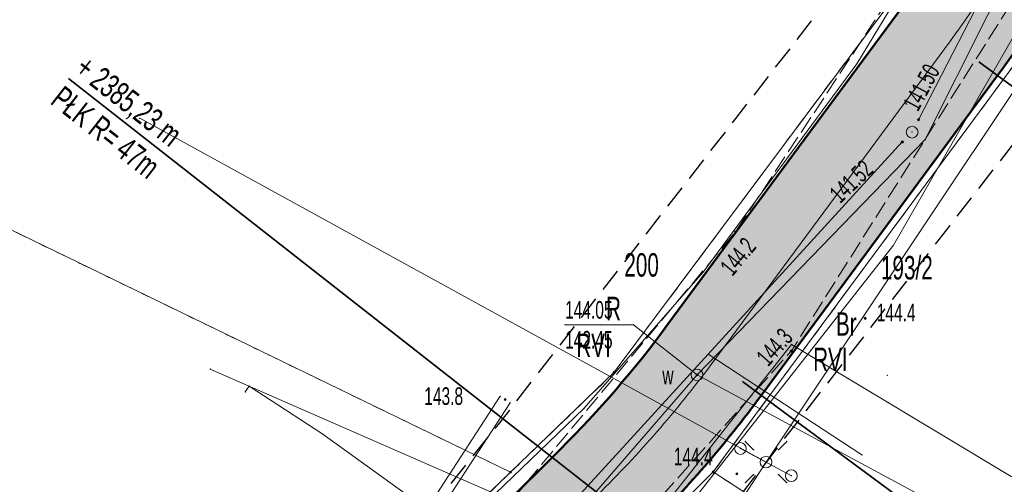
# Model space of a CAD drawing. Extents: x 6456700 to 6518119, y 5963420 to 5980059.
# Tile 175 of 256: x 6512301 to 6512343, y 5966052 to 5966072. Entities that reach past the tile are written whole.
import ezdxf
from ezdxf.enums import TextEntityAlignment as Align

# ---------------------------------------------------------------- set-up
doc = ezdxf.new("R2010")
doc.units = 0
doc.header["$MEASUREMENT"] = 0
for name, pattern in [('L_0_03', [1, 0.5, -0.5]), ('L_0_04', [1.5, 1, -0.5]), ('L_0_52', [1, 0.75, -0.25])]:
    doc.linetypes.add(name, pattern=pattern)
doc.layers.get('0').update_dxf_attribs({"color": 2, "linetype": 'CONTINUOUS', "lineweight": 5})
for name, color, linetype, lineweight in [('18mm Kreska ciągła', 7, 'CONTINUOUS', 18), ('203_punkt_graniczny', 7, 'CONTINUOUS', 18), ('209_oznaczenie_konturu_klasyfikacyjnego', 96, 'CONTINUOUS', 18), ('210_oznaczenie_konturu_uzytku_gruntowego', 96, 'CONTINUOUS', 18), ('211_numer_dzialki_ewidencyjnej', 7, 'CONTINUOUS', 18), ('218_kontur_uzytku_gruntowego', 96, 'L_0_03', 18), ('219_dzialka_ewidencyjna', 7, 'CONTINUOUS', 18), ('35mm Ciągła', 7, 'CONTINUOUS', 35), ('50mm Kreska ciągła', 7, 'CONTINUOUS', 50), ('9mm Kreska ciągła', 252, 'CONTINUOUS', 9), ('jezdnia', 7, 'CONTINUOUS', 18), ('komora_podziemna', 7, 'CONTINUOUS', 18), ('komora_podziemna_Atr17', 7, 'CONTINUOUS', 18), ('latarnia', 7, 'CONTINUOUS', 18), ('ogrodzenie_trwale', 7, 'CONTINUOUS', 18), ('pikieta_naturalna', 7, 'CONTINUOUS', 18), ('pikieta_naturalna_Atr2', 7, 'CONTINUOUS', 18), ('przewod_elektroenergetyczny_niskiego_napiecia', 7, 'CONTINUOUS', 18), ('przewod_elektroenergetyczny_podziemny', 7, 'CONTINUOUS', 18), ('przewod_kanalizacyjny', 7, 'CONTINUOUS', 18), ('przewod_telekomunikacyjny_podziemny', 7, 'CONTINUOUS', 18), ('przewod_wodociagowy', 7, 'CONTINUOUS', 18), ('rzedna', 7, 'CONTINUOUS', 18), ('rzedna_Atr2', 7, 'CONTINUOUS', 18), ('rzedna_Atr3', 7, 'CONTINUOUS', 18), ('sciana_oporowa__linia_', 7, 'CONTINUOUS', 18), ('slup_przewodow_napowietrznych', 7, 'CONTINUOUS', 18), ('studnia_kanalizacyjna', 7, 'CONTINUOUS', 18), ('Zakres', 7, 'CONTINUOUS', 18)]:
    doc.layers.add(name, color=color, linetype=linetype, lineweight=lineweight)
doc.styles.get("Standard").update_dxf_attribs({"font": 'txt', "width": 0.75})
doc.styles.add('Znaczniki', font='GOTHIC.TTF', dxfattribs={"width": 0.7})

# ---------------------------------------------------------------- blocks, each defined once
blk = doc.blocks.new('mdcp_nowa')
at = {"layer": '203_punkt_graniczny', "linetype": 'Continuous', "lineweight": 18, "true_color": 0x000000}
for points in [[(6495057.92, 5982508.055, 1), (6495057.92, 5982508.145, 1)], [(6495053.5, 5982503.795, 1), (6495053.5, 5982503.885, 1)], [(6495062.14, 5982503.805, 1), (6495062.14, 5982503.895, 1)]]:
    blk.add_hatch(color=18, dxfattribs=at).paths.add_polyline_path(points)
at = {"layer": 'pikieta_naturalna', "linetype": 'Continuous', "lineweight": 18, "true_color": 0x000000}
for points in [[(6495063.09, 5982514.045, 1), (6495063.09, 5982514.135, 1)], [(6495068.62, 5982510.355, 1), (6495068.62, 5982510.445, 1)], [(6495065.47, 5982508.965, 1), (6495065.47, 5982509.055, 1)], [(6495053.27, 5982506.895, 1), (6495053.27, 5982506.985, 1)], [(6495063.15, 5982503.725, 1), (6495063.15, 5982503.815, 1)]]:
    blk.add_hatch(color=18, dxfattribs=at).paths.add_polyline_path(points)
at = {"layer": 'rzedna', "linetype": 'Continuous', "lineweight": 18, "true_color": 0x000000}
for points in [[(6495070.89, 5982518.825, 1), (6495070.89, 5982518.915, 1)], [(6495070.2, 5982517.875, 1), (6495070.2, 5982517.965, 1)], [(6495061.45, 5982507.945, 1), (6495061.45, 5982508.035, 1)]]:
    blk.add_hatch(color=18, dxfattribs=at).paths.add_polyline_path(points)
at = {"layer": '203_punkt_graniczny', "color": 7, "linetype": 'Continuous', "lineweight": 18}
for centre in [(6495057.92, 5982508.1), (6495053.5, 5982503.84), (6495062.14, 5982503.85)]:
    blk.add_circle(centre, 0.045, dxfattribs=at)
at = {"layer": '203_punkt_graniczny'}
for p in [(6495057.92, 5982508.1), (6495053.5, 5982503.84), (6495062.14, 5982503.85)]:
    blk.add_point(p, dxfattribs=at)
at = {"layer": '218_kontur_uzytku_gruntowego', "lineweight": 18, "flags": 128}
for points in [[(6495057.92, 5982508.1), (6495071.51, 5982526.32)], [(6495076.26, 5982522.96), (6495062.14, 5982503.85)], [(6495053.5, 5982503.84), (6495021.98, 5982519.13)], [(6495053.5, 5982503.84), (6495057.92, 5982508.1)], [(6495048.9, 5982499.39), (6495053.5, 5982503.84)], [(6495062.14, 5982503.85), (6495053.39, 5982495.14)], [(6495105.76, 5982475.43), (6495062.14, 5982503.85)]]:
    blk.add_lwpolyline(points, dxfattribs=at)
at = {"layer": '218_kontur_uzytku_gruntowego'}
for p in [(6495057.92, 5982508.1), (6495057.92, 5982508.1), (6495057.92, 5982508.1), (6495057.92, 5982508.1), (6495053.5, 5982503.84), (6495053.5, 5982503.84), (6495053.5, 5982503.84), (6495053.5, 5982503.84), (6495053.5, 5982503.84), (6495053.5, 5982503.84), (6495062.14, 5982503.85), (6495062.14, 5982503.85), (6495062.14, 5982503.85), (6495062.14, 5982503.85), (6495062.14, 5982503.85), (6495062.14, 5982503.85)]:
    blk.add_point(p, dxfattribs=at)
at = {"layer": '219_dzialka_ewidencyjna', "color": 3, "linetype": 'Continuous', "lineweight": 18, "flags": 128}
for points in [[(6495057.92, 5982508.1), (6495071.51, 5982526.32)], [(6495076.26, 5982522.96), (6495062.14, 5982503.85)], [(6495053.5, 5982503.84), (6495021.98, 5982519.13)], [(6495053.5, 5982503.84), (6495057.92, 5982508.1)], [(6495048.9, 5982499.39), (6495053.5, 5982503.84)], [(6495062.14, 5982503.85), (6495053.39, 5982495.14)], [(6495105.76, 5982475.43), (6495062.14, 5982503.85)]]:
    blk.add_lwpolyline(points, dxfattribs=at)
at = {"layer": '219_dzialka_ewidencyjna', "color": 3}
for p in [(6495057.92, 5982508.1), (6495057.92, 5982508.1), (6495053.5, 5982503.84), (6495053.5, 5982503.84), (6495053.5, 5982503.84), (6495062.14, 5982503.85), (6495062.14, 5982503.85), (6495062.14, 5982503.85)]:
    blk.add_point(p, dxfattribs=at)
at = {"layer": 'jezdnia', "color": 7, "linetype": 'L_0_52', "lineweight": 18, "flags": 128}
blk.add_lwpolyline([(6495134.37, 5982583.3), (6495113.38, 5982574.25), (6495104.78, 5982567.21), (6495094.42, 5982556.42), (6495077.25, 5982527.64), (6495065.47, 5982509.01), (6495049.82, 5982491.48), (6495035, 5982466.78), (6495029.3, 5982456), (6495014.86, 5982429.39), (6495004.75, 5982409.18), (6494998.73, 5982397.06), (6494987.52, 5982373.63), (6494982.83, 5982364.72), (6494972.31, 5982345.03), (6494970.53, 5982342.23), (6494960.57, 5982327.01), (6494956.04, 5982320.35), (6494947.33, 5982304.72), (6494935.61, 5982281.93), (6494926.04, 5982257.99), (6494919.72, 5982242.45), (6494913.81, 5982225.8), (6494910.48, 5982216.25), (6494906.14, 5982216.99), (6494909.9, 5982227.31), (6494916.12, 5982243.16), (6494921.48, 5982258.77), (6494931.15, 5982282.69), (6494943.64, 5982306.31), (6494959.06, 5982330.89), (6494969.1, 5982347.08), (6494979.83, 5982365.44), (6494985.75, 5982378.98), (6494994.88, 5982398.03), (6495001.66, 5982410.76), (6495011.8, 5982430.8), (6495026, 5982457.23), (6495032.25, 5982468.97), (6495046.11, 5982493.71), (6495063.09, 5982514.09), (6495073.26, 5982529.52), (6495082.96, 5982547.05), (6495093.01, 5982560.56), (6495101.98, 5982569.59), (6495101.3, 5982571.6), (6495108.99, 5982577.59), (6495110.03, 5982578.44), (6495121.58, 5982583.64), (6495122.46, 5982584.02), (6495130.77, 5982587.79), (6495134.82, 5982589.62), (6495140.56, 5982589.08), (6495141.32, 5982585.54)], close=True, dxfattribs=at)
at = {"layer": 'jezdnia'}
for p in [(6495063.09, 5982514.09), (6495065.47, 5982509.01)]:
    blk.add_point(p, dxfattribs=at)
at = {"layer": 'komora_podziemna', "color": 5, "linetype": 'Continuous', "lineweight": 13}
blk.add_circle((6495061.45, 5982507.99), 0.25, dxfattribs=at)
at = {"layer": 'komora_podziemna'}
blk.add_point((6495061.45, 5982507.99), dxfattribs=at)
at = {"layer": 'latarnia', "color": 7, "linetype": 'Continuous', "lineweight": 13, "flags": 128}
for points in [[(6495063.86, 5982504.801), (6495063.507, 5982505.154)], [(6495064.921, 5982504.801), (6495065.274, 5982505.154)], [(6495063.86, 5982503.74), (6495063.507, 5982503.387)], [(6495064.921, 5982503.74), (6495065.274, 5982503.387)]]:
    blk.add_lwpolyline(points, dxfattribs=at)
at = {"layer": 'latarnia', "color": 7, "linetype": 'Continuous', "lineweight": 13}
blk.add_circle((6495064.39, 5982504.27), 0.25, dxfattribs=at)
at = {"layer": 'latarnia'}
for p in [(6495063.507, 5982505.154), (6495065.274, 5982505.154), (6495063.86, 5982504.801), (6495064.921, 5982504.801), (6495064.39, 5982504.27), (6495063.86, 5982503.74), (6495064.921, 5982503.74), (6495063.507, 5982503.387), (6495065.274, 5982503.387)]:
    blk.add_point(p, dxfattribs=at)
at = {"layer": 'ogrodzenie_trwale'}
for p in [(6495068.53, 5982510.45), (6495069.56, 5982507.97), (6495063.15, 5982503.77)]:
    blk.add_point(p, dxfattribs=at)
at = {"layer": 'pikieta_naturalna', "color": 7, "linetype": 'Continuous', "lineweight": 18}
for centre in [(6495063.09, 5982514.09), (6495068.62, 5982510.4), (6495065.47, 5982509.01), (6495053.27, 5982506.94), (6495063.15, 5982503.77)]:
    blk.add_circle(centre, 0.045, dxfattribs=at)
at = {"layer": 'pikieta_naturalna'}
for p in [(6495063.09, 5982514.09), (6495068.62, 5982510.4), (6495065.47, 5982509.01), (6495053.27, 5982506.94), (6495063.15, 5982503.77)]:
    blk.add_point(p, dxfattribs=at)
at = {"layer": 'przewod_elektroenergetyczny_niskiego_napiecia', "color": 1, "linetype": 'Continuous', "lineweight": 18, "flags": 128}
for points in [[(6495064.39, 5982504.27), (6495087.9, 5982539.51)], [(6495064.39, 5982504.27), (6495037.69, 5982518.93)], [(6495044.54, 5982473.96), (6495064.39, 5982504.27)]]:
    blk.add_lwpolyline(points, dxfattribs=at)
at = {"layer": 'przewod_elektroenergetyczny_niskiego_napiecia'}
for p in [(6495037.69, 5982518.93), (6495037.69, 5982518.93), (6495064.39, 5982504.27), (6495064.39, 5982504.27), (6495064.39, 5982504.27), (6495064.39, 5982504.27)]:
    blk.add_point(p, dxfattribs=at)
at = {"layer": 'przewod_elektroenergetyczny_niskiego_napiecia', "color": 1}
for p in [(6495037.69, 5982518.93), (6495064.39, 5982504.27), (6495064.39, 5982504.27), (6495064.39, 5982504.27)]:
    blk.add_point(p, dxfattribs=at)
at = {"layer": 'przewod_elektroenergetyczny_podziemny', "color": 1, "linetype": 'Continuous', "lineweight": 18, "flags": 128}
blk.add_lwpolyline([(6495068.02, 5982499.66), (6495065.98, 5982497.28), (6495053.88, 5982502.47), (6495040.7, 5982508.24)], dxfattribs=at)
at = {"layer": 'przewod_elektroenergetyczny_podziemny'}
blk.add_point((6495040.7, 5982508.24), dxfattribs=at)
at = {"layer": 'przewod_kanalizacyjny', "color": 34, "linetype": 'Continuous', "lineweight": 18, "flags": 128}
for points in [[(6495070.89, 5982518.87), (6495077.71, 5982532.13), (6495087.17, 5982548.37)], [(6495052.25, 5982498.29), (6495061.92, 5982508.87), (6495070.2, 5982517.92)], [(6495061.92, 5982508.87), (6495068.48, 5982504.58)]]:
    blk.add_lwpolyline(points, dxfattribs=at)
at = {"layer": 'przewod_kanalizacyjny'}
for p in [(6495070.89, 5982518.87), (6495070.2, 5982517.92), (6495061.92, 5982508.87), (6495061.92, 5982508.87), (6495068.48, 5982504.58)]:
    blk.add_point(p, dxfattribs=at)
at = {"layer": 'przewod_telekomunikacyjny_podziemny', "color": 30, "linetype": 'Continuous', "lineweight": 18, "flags": 128}
for points in [[(6494901.62, 5982190.73), (6494906.93, 5982205.38), (6494911.62, 5982220.93), (6494915.73, 5982231.59), (6494911.08, 5982233.33), (6494928.49, 5982275.35), (6494946.57, 5982313.81), (6494960.48, 5982334.35), (6494965.17, 5982341.38), (6494972.14, 5982353.83), (6494985.3, 5982378.53), (6494993.02, 5982395.45), (6495008.18, 5982425.35), (6495017.88, 5982443.43), (6495022.56, 5982450.66), (6495031.38, 5982466.91), (6495039.03, 5982482.79), (6495040.55, 5982485.59), (6495048.7, 5982498.93), (6495056.63, 5982506.55), (6495061.71, 5982512.37), (6495068.26, 5982521.25), (6495074.92, 5982532.24)], [(6495079.35, 5982530.1), (6495069.82, 5982513.52), (6495056.99, 5982497.18), (6495053.61, 5982496.6), (6495048.81, 5982491.02), (6495045.68, 5982486.07), (6495035.4, 5982467.7), (6495024.87, 5982448.34), (6495020.12, 5982439.66), (6495011.73, 5982422.62), (6495000.86, 5982401), (6494989.14, 5982376.4), (6494979.09, 5982355.95), (6494962.09, 5982330.47)], [(6495053.61, 5982496.6), (6495055.92, 5982497.16), (6495065.48, 5982509.29), (6495074.84, 5982503.65), (6495090.26, 5982501.53), (6495103.26, 5982497.97), (6495103.4, 5982498.98)], [(6495042.19, 5982507.26), (6495042.36, 5982507.51), (6495045.46, 5982505.49), (6495056.99, 5982497.18)]]:
    blk.add_lwpolyline(points, dxfattribs=at)
at = {"layer": 'przewod_telekomunikacyjny_podziemny'}
for p in [(6495068.26, 5982521.25), (6495069.82, 5982513.52), (6495061.71, 5982512.37), (6495065.48, 5982509.29), (6495042.19, 5982507.26), (6495042.36, 5982507.51), (6495056.63, 5982506.55), (6495045.46, 5982505.49)]:
    blk.add_point(p, dxfattribs=at)
at = {"layer": 'przewod_wodociagowy', "color": 5, "linetype": 'Continuous', "lineweight": 18, "flags": 128}
for points in [[(6495020.19, 5982442.47), (6495036.31, 5982469.42), (6495048.81, 5982492.2), (6495052.33, 5982497.45), (6495061.45, 5982507.99), (6495071.18, 5982518.02), (6495077.82, 5982531.27), (6495096.46, 5982561.11), (6495111.97, 5982575.51), (6495112.4, 5982574.08), (6495113.01, 5982573.49)], [(6495085.3, 5982504.43), (6495079.5, 5982500.34), (6495073.31, 5982501.59), (6495061.45, 5982507.99)]]:
    blk.add_lwpolyline(points, dxfattribs=at)
at = {"layer": 'przewod_wodociagowy'}
for p in [(6495071.18, 5982518.02), (6495061.45, 5982507.99), (6495061.45, 5982507.99)]:
    blk.add_point(p, dxfattribs=at)
at = {"layer": 'rzedna', "color": 7, "linetype": 'Continuous', "lineweight": 18}
for centre in [(6495070.89, 5982518.87), (6495070.2, 5982517.92), (6495061.45, 5982507.99)]:
    blk.add_circle(centre, 0.045, dxfattribs=at)
at = {"layer": 'rzedna'}
for p in [(6495070.89, 5982518.87), (6495070.2, 5982517.92), (6495061.45, 5982507.99)]:
    blk.add_point(p, dxfattribs=at)
at = {"layer": 'rzedna_Atr2', "color": 7, "linetype": 'Continuous', "lineweight": 18, "flags": 128}
blk.add_lwpolyline([(6495061.45, 5982507.99), (6495058.74, 5982510.13), (6495055.823, 5982510.13)], dxfattribs=at)
at = {"layer": 'rzedna_Atr2'}
for p in [(6495055.823, 5982510.13), (6495058.74, 5982510.13), (6495061.45, 5982507.99)]:
    blk.add_point(p, dxfattribs=at)
at = {"layer": 'sciana_oporowa__linia_', "color": 7, "linetype": 'Continuous', "lineweight": 18, "flags": 128}
for points in [[(6495049.36, 5982501.376), (6495053.06, 5982507.076)], [(6495049.78, 5982501.104), (6495053.48, 5982506.804)]]:
    blk.add_lwpolyline(points, dxfattribs=at)
at = {"layer": 'sciana_oporowa__linia_'}
for p in [(6495053.06, 5982507.076), (6495053.48, 5982506.804)]:
    blk.add_point(p, dxfattribs=at)
at = {"layer": 'slup_przewodow_napowietrznych', "color": 7, "linetype": 'Continuous', "lineweight": 18, "flags": 128}
blk.add_lwpolyline([(6495063.3, 5982504.85), (6495065.47, 5982503.69)], dxfattribs=at)
at = {"layer": 'slup_przewodow_napowietrznych', "color": 7, "linetype": 'Continuous', "lineweight": 13}
for centre in [(6495063.3, 5982504.85), (6495065.47, 5982503.69)]:
    blk.add_circle(centre, 0.25, dxfattribs=at)
at = {"layer": 'slup_przewodow_napowietrznych'}
for p in [(6495063.3, 5982504.85), (6495063.3, 5982504.85), (6495065.47, 5982503.69), (6495065.47, 5982503.69)]:
    blk.add_point(p, dxfattribs=at)
at = {"layer": 'studnia_kanalizacyjna', "color": 34, "linetype": 'Continuous', "lineweight": 13}
blk.add_circle((6495070.62, 5982518.34), 0.25, dxfattribs=at)
at = {"layer": 'studnia_kanalizacyjna'}
blk.add_point((6495070.62, 5982518.34), dxfattribs=at)
at = {"layer": 'Zakres', "linetype": 'L_0_04', "lineweight": 25, "flags": 128}
blk.add_lwpolyline([(6495113.77, 5985050.22), (6495121.12, 5984877.07), (6495125.76, 5984757.87), (6495129.89, 5984649.81), (6495141.08, 5984611.3), (6495145.77, 5984544.53), (6495147.36, 5984487.27), (6495157.22, 5984392.07), (6495162.95, 5984387.45), (6495180.24, 5984384.16), (6495229.5, 5984386.61), (6495251.65, 5984373.41), (6495258.77, 5984357.12), (6495255.44, 5984330.44), (6495250.77, 5984304.39), (6495252.21, 5984282.78), (6495255.46, 5984256.45), (6495254.94, 5984238.25), (6495266.4, 5984211), (6495277.24, 5984182.33), (6495294.2, 5984133.19), (6495300.94, 5984095.37), (6495313.24, 5984037.69), (6495317.44, 5983978.18), (6495300.35, 5983922.18), (6495282.35, 5983883.38), (6495266.21, 5983862.23), (6495242.03, 5983839.67), (6495211.11, 5983816.86), (6495158.26, 5983772.66), (6495130.6, 5983651.16), (6495116.31, 5983543.43), (6495129.51, 5983346.73), (6495134.58, 5983264.71), (6495139.64, 5983186.97), (6495193.25, 5983077.94), (6495199.2, 5983041.97), (6495206.23, 5983026), (6495208.96, 5983004.88), (6495202.27, 5982979.48), (6495202.42, 5982950.13), (6495209.35, 5982897.38), (6495215.97, 5982850.34), (6495228.6, 5982809.97), (6495226.85, 5982778.82), (6495225.04, 5982750.56), (6495220.26, 5982723.37), (6495226.54, 5982679.97), (6495206.06, 5982669.48), (6495192.68, 5982657.71), (6495184.57, 5982648.65), (6495174.78, 5982624.58), (6495164.23, 5982604.61), (6495150.7, 5982588.3), (6495137.69, 5982582.43), (6495118.26, 5982573.75), (6495100.35, 5982558.42), (6495090.36, 5982544.99), (6495075.87, 5982519.06), (6495060.83, 5982499.68), (6495049.41, 5982485.49), (6495035.07, 5982459.7), (6495006.7, 5982406.64), (6494980.89, 5982351.84), (6494944.35, 5982293.29), (6494925.72, 5982250.11), (6494905.2, 5982190.37), (6494898.43, 5982153.5), (6494879.51, 5982063.89), (6494864.14, 5981992.66), (6494816.93, 5981768.61), (6494777.79, 5981577.7), (6494739.84, 5981394.72), (6494718.65, 5981297.89), (6494716.45, 5981237.31), (6494738.62, 5981208.21), (6494776.48, 5981173.06), (6494817.16, 5981137.44), (6494847.63, 5981109.8), (6494877.39, 5981077.08), (6494912.75, 5981030.55), (6494916.06, 5981014.71), (6494903.86, 5980957.01), (6494916.13, 5980953.51), (6494892.32, 5980927.59), (6494850.7, 5980858.8), (6494806.81, 5980779.89), (6494785.1, 5980753.49), (6494715.22, 5980723.29), (6494679.96, 5980686.78), (6494651.35, 5980651.29), (6494549.14, 5980683.24), (6494511.84, 5980659.66), (6494443.61, 5980630.33), (6494428.78, 5980598.6), (6494431.58, 5980579.46), (6494420.56, 5980549.76), (6494416.45, 5980528.2), (6494403.86, 5980507.16), (6494388.89, 5980482.96), (6494365.32, 5980407.99), (6494335.67, 5980315.15), (6494332.29, 5980297.41), (6494335.1, 5980278.18), (6494347.25, 5980254.84), (6494336.79, 5980250.09), (6494300.04, 5980271.34), (6494320.8, 5980301.43), (6494336.81, 5980349.17), (6494344.85, 5980380.92), (6494360.85, 5980437.13), (6494374.18, 5980476.38), (6494386.14, 5980498.84), (6494403.02, 5980528.52), (6494411.33, 5980563.19), (6494420.84, 5980586.25), (6494420.25, 5980601.11), (6494434.95, 5980635.94), (6494446.75, 5980644.99), (6494465.77, 5980647.27), (6494513.02, 5980669.46), (6494507.85, 5980679.68), (6494547.89, 5980705.83), (6494570.06, 5980691.34), (6494636.17, 5980669.05), (6494706.14, 5980756.86), (6494742.78, 5980772.58), (6494798.53, 5980814.27), (6494826.12, 5980867.97), (6494849.57, 5980908.6), (6494845.35, 5980942.01), (6494853.94, 5980970.83), (6494891.08, 5980960.54), (6494890.11, 5980965.73), (6494903.94, 5981025.69), (6494869.98, 5981070.3), (6494770.97, 5981160.58), (6494728.18, 5981200.64), (6494706.13, 5981229.56), (6494707.94, 5981299.75), (6494728.84, 5981398.1), (6494767.06, 5981580.19), (6494806.17, 5981770.55), (6494854.36, 5981994.76), (6494869.73, 5982065.97), (6494888.61, 5982155.44), (6494891.67, 5982173.95), (6494895.82, 5982197.45), (6494916.38, 5982253.72), (6494935.47, 5982297.95), (6494954.97, 5982331.67), (6494972.09, 5982356.64), (6494997.76, 5982411.14), (6495026.29, 5982464.48), (6495041.09, 5982491.09), (6495052.99, 5982505.88), (6495067.51, 5982524.6), (6495081.94, 5982550.43), (6495092.99, 5982565.28), (6495112.86, 5982582.29), (6495133.59, 5982591.55), (6495144.48, 5982596.46), (6495155.87, 5982610.19), (6495165.7, 5982628.8), (6495175.96, 5982654.03), (6495185.62, 5982664.83), (6495200.4, 5982677.82), (6495212.49, 5982688.04), (6495209.64, 5982723.43), (6495215.22, 5982750.57), (6495216.87, 5982779.54), (6495218.31, 5982809.31), (6495206.86, 5982847.92), (6495199.44, 5982894.74), (6495192.11, 5982948.71), (6495190.16, 5982979.24), (6495183.47, 5983075.16), (6495129.79, 5983184.34), (6495124.6, 5983264.07), (6495119.53, 5983346.09), (6495106.27, 5983543.75), (6495120.74, 5983652.9), (6495148.75, 5983779.42), (6495204.15, 5983826.04), (6495273.41, 5983889.36), (6495288.53, 5983927.42), (6495300.83, 5983964.69), (6495303.91, 5983980.14), (6495301.32, 5984039.55), (6495291.1, 5984093.63), (6495284.5, 5984130.67), (6495267.84, 5984178.93), (6495257.12, 5984207.3), (6495244.96, 5984236.19), (6495244.79, 5984255.42), (6495242.25, 5984281.97), (6495240.71, 5984304.95), (6495245.55, 5984331.94), (6495248.51, 5984355.64), (6495243.77, 5984366.47), (6495226.98, 5984376.47), (6495179.54, 5984374.12), (6495158.61, 5984378.09), (6495147.7, 5984386.91), (6495137.38, 5984486.61), (6495135.78, 5984544.04), (6495131.18, 5984609.54), (6495119.95, 5984648.2), (6495115.76, 5984757.49), (6495111.12, 5984876.67), (6495103.73, 5985050.93), (6495109.36, 5985081.73), (6495120.41, 5985085.88)], close=True, dxfattribs=at)
at = {"layer": 'Zakres'}
blk.add_point((6495052.99, 5982505.88), dxfattribs=at)
at = {"layer": '209_oznaczenie_konturu_klasyfikacyjnego', "lineweight": 20, "width": 0.66}
for p in [(6495056.3, 5982509.75), (6495066.4, 5982509.15)]:
    blk.add_text('RVI', height=1, dxfattribs=at).set_placement(p, align=Align.TOP_LEFT)
at = {"layer": '210_oznaczenie_konturu_uzytku_gruntowego', "lineweight": 20, "width": 0.66}
for s, p in [('R', (6495057.57, 5982511.32)), ('Br', (6495067.37, 5982510.66))]:
    blk.add_text(s, height=1, dxfattribs=at).set_placement(p, align=Align.TOP_LEFT)
at = {"layer": '211_numer_dzialki_ewidencyjnej', "color": 7, "lineweight": 20, "width": 0.66}
for s, p in [('200', (6495058.35, 5982513.18)), ('193/2', (6495069.29, 5982513.06))]:
    blk.add_text(s, height=1, dxfattribs=at).set_placement(p, align=Align.TOP_LEFT)
at = {"layer": 'komora_podziemna_Atr17', "color": 7, "lineweight": 15, "width": 0.66}
blk.add_text('w', height=0.75, dxfattribs=at).set_placement((6495059.97, 5982508.34), align=Align.TOP_LEFT)
at = {"layer": 'pikieta_naturalna_Atr2', "color": 7, "lineweight": 15, "width": 0.66}
for s, rotation, p in [('144.2', 50.2, (6495062.38, 5982512.64)), ('144.3', 48.2, (6495063.92, 5982508.81))]:
    blk.add_text(s, height=0.75, rotation=rotation, dxfattribs=at).set_placement(p, align=Align.TOP_LEFT)
for s, p in [('144.4', (6495069.11, 5982511.02)), ('143.8', (6495049.82, 5982507.46)), ('144.4', (6495060.46, 5982504.89))]:
    blk.add_text(s, height=0.75, dxfattribs=at).set_placement(p, align=Align.TOP_LEFT)
at = {"layer": 'rzedna_Atr2', "color": 7, "lineweight": 15, "width": 0.66}
for s, rotation, p in [('141.50', 61.5, (6495070.201, 5982519.538)), ('141.52', 43.7, (6495067.032, 5982515.812))]:
    blk.add_text(s, height=0.75, rotation=rotation, dxfattribs=at).set_placement(p, align=Align.TOP_LEFT)
blk.add_text('144.05', height=0.75, dxfattribs=at).set_placement((6495055.823, 5982511.138), align=Align.TOP_LEFT)
at = {"layer": 'rzedna_Atr3', "color": 7, "lineweight": 15, "width": 0.66}
blk.add_text('142.45', height=0.75, dxfattribs=at).set_placement((6495055.823, 5982509.862), align=Align.TOP_LEFT)

msp = doc.modelspace()

# ---------------------------------------------------------------- block references
at = {"linetype": 'ByBlock'}
msp.add_blockref('mdcp_nowa', (17268.786, -16450.998), dxfattribs=at)

# ---------------------------------------------------------------- next in the draw order: hatches: boundary and pattern name
at = {"layer": '9mm Kreska ciągła'}
h = msp.add_hatch(dxfattribs=at)
h.set_pattern_fill('SAND_AND_LIME', color=4, scale=0.1)
h.set_pattern_definition([(37.5, (6512163.41104, 5965706.02106), (-0.006803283, 0.208096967), [0, -0.16416, 0, -0.1836, 0, -0.1755]), (7.5, (6512163.41104, 5965706.02106), (0.19113588, 0.30479178), [0, -0.08856, 0, -0.14796, 0, -0.0567]), (-32.5, (6512163.2782, 5965706.02106), (0.33632732, 0.00061118), [0, -0.054, 0, -0.1944, 0, -0.2538]), (-42.5, (6512163.2782, 5965706.02106), (0.32466167, 0.09478896), [0, -0.027, 0, -0.12744, 0, -0.1458])])
edge = h.paths.add_edge_path()
edge.add_line((6512494.454, 5966351.121), (6512492.815, 5966327.914))
edge.add_arc((6512641.445, 5966317.419), 149, 175.96099, 178.25385)
edge.add_line((6512492.514, 5966321.96), (6512491.933, 5966302.891))
edge.add_arc((6512440.957, 5966304.445), 51, 348.133, 358.2538, ccw=False)
edge.add_line((6512490.867, 5966293.957), (6512486.741, 5966274.321))
edge.add_arc((6512500.441, 5966271.442), 14, 168.133, 189.6608)
edge.add_line((6512486.64, 5966269.093), (6512490.395, 5966247.035))
edge.add_line((6512490.395, 5966247.035), (6512490.607, 5966245.791))
edge.add_arc((6512474.833, 5966243.106), 16, 357.4133, 369.6608, ccw=False)
edge.add_line((6512490.817, 5966242.384), (6512490.724, 5966240.322))
edge.add_arc((6512474.74, 5966241.044), 16, 304.6947, 357.4133, ccw=False)
edge.add_line((6512483.848, 5966227.889), (6512479.157, 5966224.642))
edge.add_arc((6512563.968, 5966102.134), 149, 124.69475, 128.17467)
edge.add_line((6512471.877, 5966219.268), (6512459.798, 5966209.771))
edge.add_arc((6512468.451, 5966198.766), 14, 128.1747, 146.5283)
edge.add_line((6512456.773, 5966206.487), (6512454.137, 5966202.499))
edge.add_arc((6512536.718, 5966147.898), 99, 146.52826, 150.19331)
edge.add_line((6512450.815, 5966197.109), (6512447.264, 5966190.909))
edge.add_arc((6512533.167, 5966141.699), 99, 150.19331, 155.56334)
edge.add_line((6512443.035, 5966182.654), (6512432.867, 5966160.275))
edge.add_arc((6512409.196, 5966171.031), 26, 321.1758, 335.5633, ccw=False)
edge.add_line((6512429.452, 5966154.731), (6512421.621, 5966145))
edge.add_arc((6512409.156, 5966155.031), 16, 309.5931, 321.1758, ccw=False)
edge.add_line((6512419.353, 5966142.701), (6512410.592, 5966135.455))
edge.add_arc((6512400.395, 5966147.785), 16, 291.7201, 309.5931, ccw=False)
edge.add_line((6512406.316, 5966132.921), (6512399.28, 5966130.118))
edge.add_arc((6512417.414, 5966084.597), 49, 111.7201, 118.6787)
edge.add_line((6512393.899, 5966127.586), (6512378.766, 5966119.308))
edge.add_arc((6512390.283, 5966098.252), 24, 118.6787, 130.9764)
edge.add_line((6512374.545, 5966116.372), (6512369.458, 5966111.954))
edge.add_arc((6512385.196, 5966093.834), 24, 130.9764, 144.2474)
edge.add_line((6512365.719, 5966107.857), (6512360.498, 5966100.604))
edge.add_arc((6512392.148, 5966077.817), 39, 144.2474, 151.7186)
edge.add_line((6512357.804, 5966096.296), (6512346.179, 5966074.69))
edge.add_arc((6512310.073, 5966094.116), 41, 323.54, 331.7186, ccw=False)
edge.add_line((6512343.048, 5966069.751), (6512332.977, 5966056.12))
edge.add_arc((6512291.959, 5966086.427), 51, 314.8687, 323.54, ccw=False)
edge.add_line((6512327.939, 5966050.283), (6512325.436, 5966047.791))
edge.add_arc((6512381.169, 5965991.802), 79, 134.86874, 142.03498)
edge.add_line((6512318.887, 5966040.401), (6512317.812, 5966039.024))
edge.add_arc((6512348.559, 5966015.032), 39, 142.035, 151.9019)
edge.add_line((6512314.155, 5966033.4), (6512307.014, 5966020.024))
edge.add_arc((6512085.596, 5966138.241), 251, 330.1315, 331.90193, ccw=False)
edge.add_line((6512303.256, 5966013.24), (6512293.172, 5965995.681))
edge.add_arc((6512509.097, 5965871.676), 249, 150.1315, 153.31422)
edge.add_line((6512286.62, 5965983.501), (6512270.802, 5965952.031))
edge.add_arc((6512493.279, 5965840.205), 249, 153.31422, 155.41165)
edge.add_line((6512266.858, 5965943.813), (6512249.846, 5965906.636))
edge.add_arc((6512203.471, 5965927.857), 51, 325.4005, 335.4117, ccw=False)
edge.add_line((6512245.451, 5965898.897), (6512232.463, 5965880.07))
edge.add_arc((6512313.954, 5965823.854), 99, 145.40047, 150.15364)
edge.add_line((6512228.085, 5965873.124), (6512213.877, 5965848.362))
edge.add_arc((6512299.746, 5965799.092), 99, 150.15364, 156.12969)
edge.add_line((6512209.214, 5965839.154), (6512198.858, 5965815.752))
edge.add_arc((6512518.006, 5965674.523), 349, 156.12969, 156.8073)
edge.add_line((6512197.211, 5965811.968), (6512194.929, 5965806.643))
edge.add_arc((6512331.888, 5965747.963), 149, 156.8073, 160.58951)
edge.add_line((6512191.357, 5965797.481), (6512178.615, 5965761.319))
edge.add_arc((6511941.881, 5965844.735), 251, 339.22463, 340.58951, ccw=False)
edge.add_line((6512176.561, 5965755.704), (6512169.456, 5965736.976))
edge.add_arc((6512195.168, 5965727.222), 27.5, 159.2246, 216.7393)
edge.add_line((6512173.13, 5965710.772), (6512174.444, 5965709.012))
edge.add_line((6512174.444, 5965709.012), (6512170.437, 5965706.021))
edge.add_line((6512170.437, 5965706.021), (6512164.212, 5965719.71))
edge.add_arc((6512161.212, 5965719.741), 3, 359.4073, 370.8714)
edge.add_arc((6512205.039, 5965728.159), 41.628, 165.2606, 190.8714, ccw=False)
edge.add_line((6512164.781, 5965738.75), (6512171.886, 5965757.477))
edge.add_arc((6511941.881, 5965844.735), 246, 339.22463, 340.58951)
edge.add_line((6512173.899, 5965762.981), (6512186.641, 5965799.143))
edge.add_arc((6512331.888, 5965747.963), 154, 156.8073, 160.58951, ccw=False)
edge.add_line((6512190.333, 5965808.612), (6512192.615, 5965813.937))
edge.add_arc((6512518.006, 5965674.523), 354, 156.12969, 156.8073, ccw=False)
edge.add_line((6512194.286, 5965817.775), (6512204.642, 5965841.178))
edge.add_arc((6512299.746, 5965799.092), 104, 150.15364, 156.12969, ccw=False)
edge.add_line((6512209.541, 5965850.851), (6512223.749, 5965875.613))
edge.add_arc((6512313.954, 5965823.854), 104, 145.40047, 150.15364, ccw=False)
edge.add_line((6512228.348, 5965882.91), (6512241.335, 5965901.737))
edge.add_arc((6512203.471, 5965927.857), 46, 325.4005, 335.4117)
edge.add_line((6512245.3, 5965908.717), (6512262.312, 5965945.894))
edge.add_arc((6512493.279, 5965840.205), 254, 153.31422, 155.41165, ccw=False)
edge.add_line((6512266.334, 5965954.276), (6512282.153, 5965985.747))
edge.add_arc((6512509.097, 5965871.676), 254, 150.1315, 153.31422, ccw=False)
edge.add_line((6512288.836, 5965998.171), (6512298.92, 5966015.73))
edge.add_arc((6512085.596, 5966138.241), 246, 330.1315, 331.90193)
edge.add_line((6512302.603, 5966022.379), (6512309.745, 5966035.755))
edge.add_arc((6512348.559, 5966015.032), 44, 142.035, 151.9019, ccw=False)
edge.add_line((6512313.87, 5966042.1), (6512314.945, 5966043.477))
edge.add_arc((6512381.169, 5965991.802), 84, 134.86874, 142.03498, ccw=False)
edge.add_line((6512321.909, 5966051.335), (6512324.411, 5966053.826))
edge.add_arc((6512291.959, 5966086.427), 46, 314.8687, 323.54)
edge.add_line((6512328.955, 5966059.091), (6512339.027, 5966072.722))
edge.add_arc((6512310.073, 5966094.116), 36, 323.54, 331.7186)
edge.add_line((6512341.776, 5966077.059), (6512353.4, 5966098.665))
edge.add_arc((6512392.148, 5966077.817), 44, 144.2474, 151.7186, ccw=False)
edge.add_line((6512356.44, 5966103.526), (6512361.662, 5966110.778))
edge.add_arc((6512385.196, 5966093.834), 29, 130.9764, 144.2474, ccw=False)
edge.add_line((6512366.18, 5966115.728), (6512371.267, 5966120.147))
edge.add_arc((6512390.283, 5966098.252), 29, 118.6787, 130.9764, ccw=False)
edge.add_line((6512376.366, 5966123.695), (6512391.499, 5966131.972))
edge.add_arc((6512417.414, 5966084.597), 54, 111.7201, 118.6787, ccw=False)
edge.add_line((6512397.43, 5966134.763), (6512404.466, 5966137.566))
edge.add_arc((6512400.395, 5966147.785), 11, 291.7201, 309.5931)
edge.add_line((6512407.405, 5966139.308), (6512409.544, 5966141.077))
edge.add_line((6512409.544, 5966141.077), (6512412.36, 5966140.811))
edge.add_line((6512412.36, 5966140.811), (6512417.441, 5966145.013))
edge.add_arc((6512409.156, 5966155.031), 13, 309.5931, 321.1758)
edge.add_line((6512419.284, 5966146.881), (6512427.115, 5966156.612))
edge.add_arc((6512409.196, 5966171.031), 23, 321.1758, 335.5633)
edge.add_line((6512430.135, 5966161.516), (6512434.645, 5966171.44))
edge.add_line((6512434.645, 5966171.44), (6512440.928, 5966185.268))
edge.add_line((6512440.928, 5966185.268), (6512439.963, 5966187.841))
edge.add_arc((6512668.213, 5966069.673), 257.025, 151.22581, 152.62894, ccw=False)
edge.add_line((6512442.925, 5966193.394), (6512446.477, 5966199.594))
edge.add_arc((6512536.718, 5966147.898), 104, 146.52826, 150.19331, ccw=False)
edge.add_line((6512449.966, 5966205.257), (6512452.602, 5966209.244))
edge.add_arc((6512468.451, 5966198.766), 19, 128.1747, 146.5283, ccw=False)
edge.add_line((6512456.708, 5966213.702), (6512468.787, 5966223.198))
edge.add_arc((6512563.968, 5966102.134), 154, 124.69475, 128.17467, ccw=False)
edge.add_line((6512476.311, 5966228.753), (6512481.002, 5966232))
edge.add_arc((6512474.74, 5966241.044), 11, 304.6947, 357.4133)
edge.add_line((6512485.729, 5966240.548), (6512485.822, 5966242.609))
edge.add_arc((6512474.833, 5966243.106), 11, 357.4133, 369.6608)
edge.add_line((6512485.677, 5966244.952), (6512485.4, 5966246.584))
edge.add_line((6512485.4, 5966246.584), (6512485.465, 5966247.035))
edge.add_line((6512485.465, 5966247.035), (6512481.305, 5966271.715))
edge.add_line((6512481.305, 5966271.715), (6512486.925, 5966298.805))
edge.add_line((6512486.925, 5966298.805), (6512487.695, 5966325.335))
edge.add_line((6512487.695, 5966325.335), (6512488.895, 5966340.485))
edge.add_line((6512488.895, 5966340.485), (6512488.714, 5966340.814))
edge.add_line((6512488.714, 5966340.814), (6512489.699, 5966354.77))
edge.add_line((6512489.699, 5966354.77), (6512494.454, 5966351.121))

# ---------------------------------------------------------------- next in the draw order: linework, layer by layer
at = {"layer": '18mm Kreska ciągła', "color": 4, "ltscale": 0.1}
msp.add_lwpolyline([(6512411.138, 5966139.151), (6512408.999, 5966137.382, -0.078144), (6512405.391, 5966135.243), (6512398.355, 5966132.441, 0.030372), (6512392.699, 5966129.779), (6512377.566, 5966121.502, 0.053711), (6512372.906, 5966118.259), (6512367.819, 5966113.841, 0.05797), (6512363.69, 5966109.318), (6512358.469, 5966102.065, 0.032611), (6512355.602, 5966097.48), (6512343.978, 5966075.874, -0.035701), (6512341.038, 5966071.237), (6512330.966, 5966057.606, -0.037854), (6512326.175, 5966052.054), (6512323.672, 5966049.563, 0.031279), (6512316.916, 5966041.939), (6512315.841, 5966040.562, 0.043079), (6512311.95, 5966034.577), (6512304.809, 5966021.202, -0.007725), (6512301.088, 5966014.485), (6512291.004, 5965996.926, 0.013888), (6512284.386, 5965984.624), (6512268.568, 5965953.153, 0.009152)], format="xyb", dxfattribs=at)
at = {"layer": '35mm Ciągła'}
for p, q in [((6512342.244, 5966070.345), (6512366.385, 5966052.535)), ((6512327.233, 5966050.991), (6512303.44, 5966069.636)), ((6512332.173, 5966056.714), (6512356.301, 5966038.887))]:
    msp.add_line(p, q, dxfattribs=at)
at = {"layer": '50mm Kreska ciągła', "color": 5, "ltscale": 0.1}
for points in [[(6512365.719, 5966107.857), (6512360.498, 5966100.604, 0.032611), (6512357.804, 5966096.296), (6512346.179, 5966074.69, -0.035701), (6512343.048, 5966069.751), (6512332.977, 5966056.12, -0.037854), (6512327.939, 5966050.283), (6512325.436, 5966047.791, 0.031279), (6512318.887, 5966040.401), (6512317.812, 5966039.024, 0.043079), (6512314.155, 5966033.4), (6512307.014, 5966020.024, -0.007725), (6512303.256, 5966013.24), (6512293.172, 5965995.681, 0.013888), (6512286.62, 5965983.501), (6512270.802, 5965952.031, 0.009152)], [(6512266.334, 5965954.276), (6512282.153, 5965985.747, -0.013888), (6512288.836, 5965998.171), (6512298.92, 5966015.73, 0.007725), (6512302.603, 5966022.379), (6512309.745, 5966035.755, -0.043079), (6512313.87, 5966042.1), (6512314.945, 5966043.477, -0.031279), (6512321.909, 5966051.335), (6512324.411, 5966053.826, 0.037854), (6512328.955, 5966059.091), (6512339.027, 5966072.722, 0.035701), (6512341.776, 5966077.059), (6512353.4, 5966098.665, -0.032611), (6512356.44, 5966103.526)]]:
    msp.add_lwpolyline(points, format="xyb", dxfattribs=at)

# ---------------------------------------------------------------- next in the draw order: texts
at = {"layer": '18mm Kreska ciągła', "insert": (6512303.44, 5966069.636), "char_height": 1, "attachment_point": 4, "rotation": 321.9175, "style": 'Znaczniki'}
msp.add_mtext('+ 2385,23 m\\PPŁK R= 47m', dxfattribs=at)

doc.saveas('drawing.dxf')
